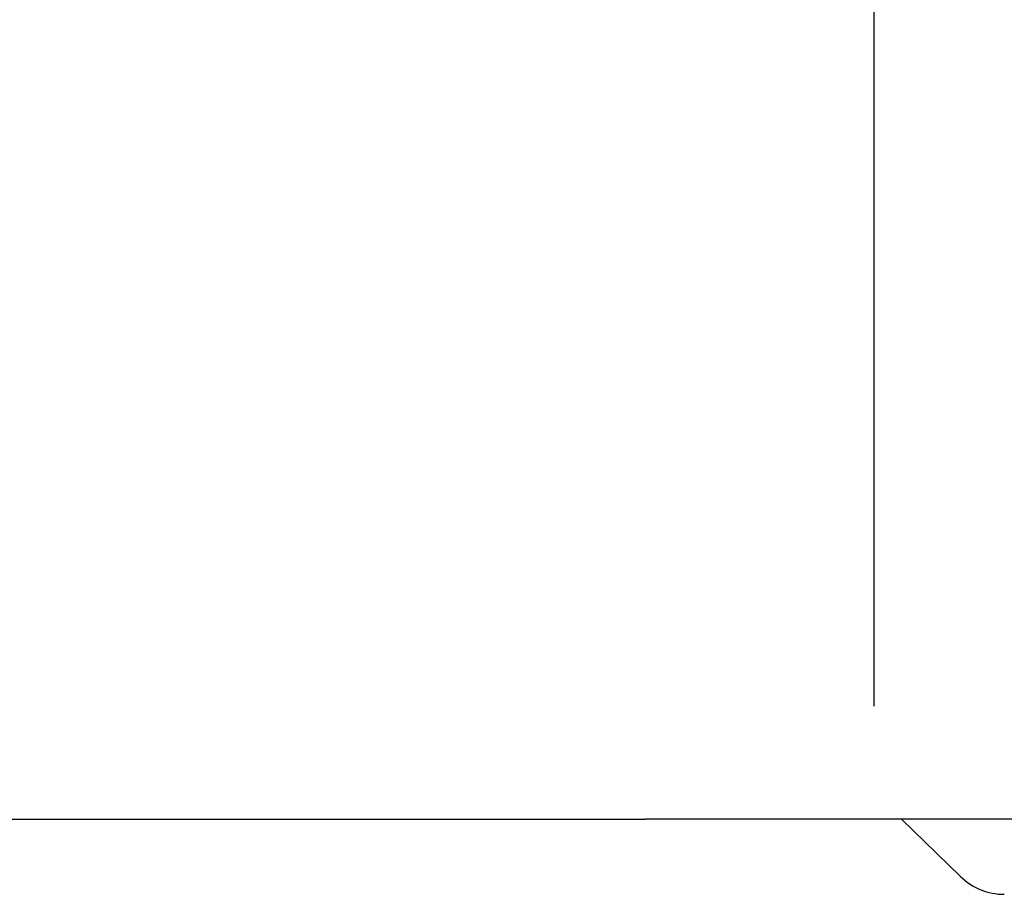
# Model space of a CAD drawing. Extents: x 668 to 3164, y 1007 to 2724.
# Tile 46 of 152: x 2146 to 2224, y 1657 to 1727. Entities that reach past the tile are written whole.
import ezdxf

# ---------------------------------------------------------------- set-up
doc = ezdxf.new("R2010")
doc.units = 0
doc.layers.add('KF_GRAVIS_12_LEFT', color=7, linetype='CONTINUOUS')

# ---------------------------------------------------------------- blocks, each defined once
blk = doc.blocks.new('KF_GRAVIS_12_LEFT')
at = {"layer": 'KF_GRAVIS_12_LEFT'}
for p, q in [((-24.05651, -321.36419), (-24.05423, -581)), ((-124.36906, -590), (-42.2439, -590)), ((0, -590), (-42.2439, -590)), ((-21.84093, -590), (-17.13788, -594.58151))]:
    blk.add_line(p, q, dxfattribs=at)
blk.add_arc((-13.64893, -591), 5, 225.75, 270, dxfattribs=at)

msp = doc.modelspace()

# ---------------------------------------------------------------- block references
at = {"layer": 'KF_GRAVIS_12_LEFT'}
msp.add_blockref('KF_GRAVIS_12_LEFT', (2237.688, 2253.101), dxfattribs=at)

doc.saveas('drawing.dxf')
